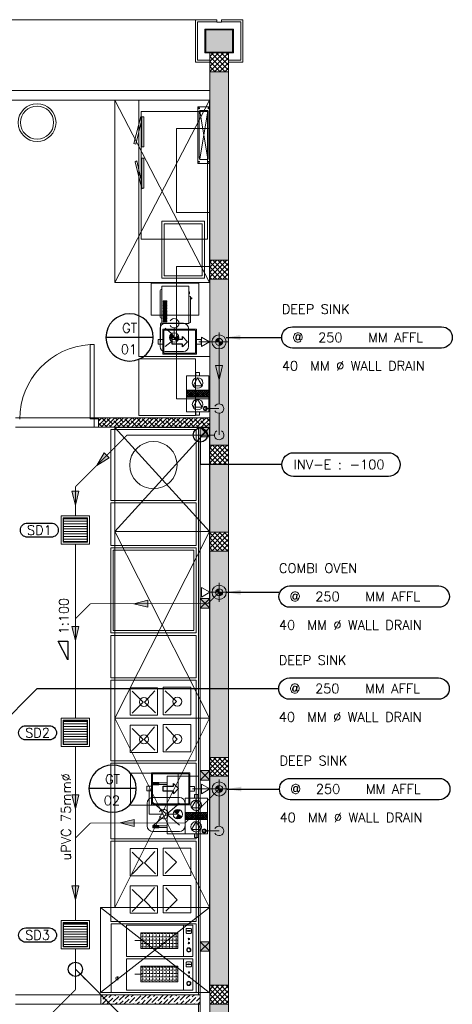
# Model space of a CAD drawing. Header units: millimetres. Extents: x -345 to 61579, y -14684 to 14471.
# Tile 23 of 27: x 15344 to 19911, y 3419 to 13830. Entities that reach past the tile are written whole.
import ezdxf
from ezdxf.enums import TextEntityAlignment as Align

# ---------------------------------------------------------------- set-up
doc = ezdxf.new("R2010")
doc.units = ezdxf.units.MM
doc.header["$MEASUREMENT"] = 0
doc.linetypes.add('DASHED', pattern=[0.75, 0.5, -0.25])
doc.linetypes.add('Hidden', pattern=[6, 4, -2])
doc.layers.get('0').update_dxf_attribs({"lineweight": 5})
for name, color, linetype, lineweight, true_color in [('GREY SCALE', 9, 'Continuous', 5, 0x808080), ('PLUMBING-DW-CD-PIPE', 3, 'Continuous', 0, 0x00ff00), ('PLUMBING-DW-EQP', 3, 'Continuous', 0, 0x00ff00), ('PLUMBING-DW-WW-PIPE', 7, 'Continuous', 0, 0x007f7f), ('PLUMBING-WS-EQP', 30, 'Continuous', 0, 0xff7f00), ('WW-PIPE', 7, 'Continuous', 0, 0x007f7f)]:
    doc.layers.add(name, color=color, linetype=linetype, lineweight=lineweight, true_color=true_color)
for name, color, linetype in [('PLUMBING-DW-EQP-TAG', 7, 'Continuous'), ('PLUMBING-DW-LGND-LINE', 7, 'Continuous'), ('PLUMBING-DW-PIPE-TAG', 7, 'Continuous'), ('PLUMBING-DW-PIPE-TEXT', 7, 'Continuous'), ('PLUMBING-DW-TR-LVL-TAG', 7, 'Continuous'), ('TAG', 7, 'Continuous')]:
    doc.layers.add(name, color=color, linetype=linetype)
doc.styles.add('Oswald Light', font='txt')
doc.styles.add('ROMANS-100', font='romans.shx')
doc.styles.get("Standard").update_dxf_attribs({"font": 'romans.shx'})
doc.dimstyles.new('CLOSSED FILLED-ROMANS-100', dxfattribs={"dimtxt": 100, "dimasz": 100, "dimexe": 50, "dimexo": 50, "dimgap": 50, "dimtad": 1, "dimdec": 0, "dimzin": 0, "dimdsep": 46, "dimtxsty": 'ROMANS-100', "dimcen": 0.09, "dimclrd": 256, "dimclre": 256, "dimclrt": 256, "dimadec": 0, "dimazin": 0, "dimtfac": 1, "dimtdec": 0, "dimtofl": 0, "dimtmove": 0, "dimatfit": 3, "dimfxl": 1, "dimtolj": 1, "dimtzin": 0, "dimarcsym": 0})
doc.dimstyles.new('MDS-50', dxfattribs={"dimtxt": 100, "dimasz": 100, "dimexe": 50, "dimexo": 50, "dimgap": 25, "dimtad": 1, "dimdec": 0, "dimtxsty": 'Oswald Light', "dimcen": 0, "dimdle": 1.5875, "dimazin": 0, "dimtfac": 1, "dimtdec": 0, "dimtix": 1, "dimtmove": 0, "dimatfit": 0, "dimfxl": 1, "dimfrac": 2, "dimtolj": 1, "dimarcsym": 0})

# ---------------------------------------------------------------- blocks, each defined once
blk = doc.blocks.new('P TRAP')
at = {"layer": 'PLUMBING-DW-WW-PIPE', "lineweight": 0}
h = blk.add_hatch(color=256, dxfattribs=at)
h.dxf.hatch_style = 1
h.paths.add_polyline_path([(-43, -25, 0.414214), (25, -43), (0, 0)])
h.paths.add_polyline_path([(-25, 43), (0, 0), (43, 25, 0.414214)])
blk.add_line((-42, -27), (42, 27), dxfattribs=at)
at = {"layer": 'PLUMBING-DW-WW-PIPE', "lineweight": 0, "const_width": 10}
blk.add_lwpolyline([(0, 0), (100, 0)], dxfattribs=at)
at = {"layer": 'PLUMBING-DW-WW-PIPE', "lineweight": 0}
blk.add_circle((0, 0), 50, dxfattribs=at)
blk = doc.blocks.new('DR-WDP-WW')
at = {"layer": 'PLUMBING-DW-WW-PIPE', "lineweight": 0}
h = blk.add_hatch(color=256, dxfattribs=at)
h.dxf.hatch_style = 1
h.paths.add_polyline_path([(0, 0), (38, 0, 0.414214), (0, 38)])
h.paths.add_polyline_path([(0, 0), (-38, 0, 0.414214), (0, -38)])
for p, q in [((-100, 0), (100, 0)), ((0, 100), (0, -100))]:
    blk.add_line(p, q, dxfattribs=at)
blk.add_lwpolyline([(0, -100), (-50, -187), (50, -187)], close=True, dxfattribs=at)
for radius in [75, 37.5]:
    blk.add_circle((0, 0), radius, dxfattribs=at)
blk = doc.blocks.new('SCUPPER DRAIN')
at = {"layer": 'PLUMBING-DW-EQP'}
h = blk.add_hatch(dxfattribs=at)
h.set_pattern_fill('ANSI31', color=256, scale=250, angle=135)
h.set_pattern_definition([(180, (-2104, 53290.5), (-2e-15, -31.25), [])])
h.paths.add_polyline_path([(-145, 145), (-145, -145), (145, -145), (145, 145)])
for points in [[(-175, 175), (175, 175), (175, -175), (-175, -175)], [(-150, 150), (150, 150), (150, -150), (-150, -150)], [(-145, 145), (145, 145), (145, -145), (-145, -145)]]:
    blk.add_lwpolyline(points, close=True, dxfattribs=at)
blk = doc.blocks.new('PLUMBING-EQP-TAG')
at = {"layer": 'PLUMBING-DW-EQP-TAG'}
blk.add_line((-250, 0), (250, 0), dxfattribs=at)
blk.add_circle((0, 0), 250, dxfattribs=at)
blk.add_attdef('EQP-NAME', text='', height=100, dxfattribs=at).set_placement((0, 100), align=Align.MIDDLE)
blk.add_attdef('EQP-NUM', text='', height=100, dxfattribs=at).set_placement((0, -125), align=Align.MIDDLE_CENTER)
blk = doc.blocks.new('WW-FA')
at = {"layer": 'PLUMBING-DW-WW-PIPE'}
h = blk.add_hatch(color=256, dxfattribs=at)
h.dxf.hatch_style = 1
h.paths.add_polyline_path([(-50, 37.5), (-50, -37.5), (100, 0)])
blk.add_lwpolyline([(-50, 37.5), (100, 0), (-50, -37.5), (-50, 37.5)], dxfattribs=at)
blk = doc.blocks.new('PLUM-DW-WD-TAG')
at = {"layer": 'PLUMBING-DW-TR-LVL-TAG'}
blk.add_lwpolyline([(112.5, 112.5), (1687.5, 112.5, -0.4142136), (1800, 0, -0.4142136), (1687.5, -112.5), (112.5, -112.5, -0.4142136), (0, 0), (0, 0, -0.4142136)], format="xyb", close=True, dxfattribs=at)
at = {"layer": 'PLUMBING-DW-TR-LVL-TAG', "char_height": 100, "attachment_point": 4}
for s, width, insert in [('{\\Fromans|c0;@}', 115.286, (112.5, 0)), ('{\\Fromans|c0;MM AFFL}', 662.905, (912.5, 0)), ('{\\Fromans|c0;MM %%C WALL DRAIN}', 1987.152, (300, -300))]:
    blk.add_mtext_dynamic_manual_height_columns(s, width=width, gutter_width=3324.7, heights=[0], dxfattribs=dict(at, insert=insert))
at = {"layer": 'PLUMBING-DW-TR-LVL-TAG', "style": 'ROMANS-100'}
for tag, p in [('PLUM-DR-EQP', (0, 300)), ('PLUM-DR-PSIZE', (0, -300))]:
    blk.add_attdef(tag, text='', height=100, dxfattribs=at).set_placement(p, align=Align.MIDDLE_LEFT)
blk.add_attdef('PLUM-PIPE-LVL', text='', height=100, dxfattribs=at).set_placement((512.5, 0), align=Align.MIDDLE_CENTER)
blk = doc.blocks.new('NGT 8')
at = {"layer": 'PLUMBING-DW-EQP'}
for p, q in [((0, 0), (0, 262)), ((0, 262), (355, 262)), ((355, 262), (355, 0)), ((-50, 156), (-50, 106)), ((0, 156), (-50, 156)), ((-50, 106), (0, 106)), ((355, 156), (405, 156)), ((405, 106), (355, 106)), ((405, 156), (405, 106)), ((355, 0), (0, 0))]:
    blk.add_line(p, q, dxfattribs=at)
at = {"layer": 'PLUMBING-DW-EQP', "color": 252, "linetype": 'Hidden', "true_color": 0x939598}
for p, q in [((10, 10), (10, 252)), ((10, 252), (345, 252)), ((345, 252), (345, 10)), ((345, 10), (10, 10))]:
    blk.add_line(p, q, dxfattribs=at)
at = {"layer": 'PLUMBING-DW-LGND-LINE'}
for p, q in [((101, 158), (209, 158)), ((101, 104), (101, 158)), ((209, 158), (209, 185)), ((209, 185), (263, 131)), ((263, 131), (209, 77)), ((209, 104), (101, 104)), ((209, 77), (209, 104))]:
    blk.add_line(p, q, dxfattribs=at)
blk = doc.blocks.new('NGT 14')
at = {"layer": 'PLUMBING-DW-EQP'}
for p, q in [((0, 0), (0, 337)), ((0, 337), (404, 337)), ((404, 337), (404, 0)), ((-50, 197), (-50, 147)), ((0, 197), (-50, 197)), ((-50, 147), (0, 147)), ((0, 172), (0, 172)), ((0, 145), (0, 145)), ((404, 193), (454, 193)), ((454, 143), (404, 143)), ((454, 193), (454, 143)), ((404, 0), (0, 0))]:
    blk.add_line(p, q, dxfattribs=at)
at = {"layer": 'PLUMBING-DW-EQP', "color": 252, "linetype": 'Hidden', "true_color": 0x939598}
for p, q in [((10, 10), (10, 327)), ((10, 327), (394, 327)), ((394, 327), (394, 10)), ((394, 10), (10, 10))]:
    blk.add_line(p, q, dxfattribs=at)
at = {"layer": 'PLUMBING-DW-LGND-LINE'}
for p, q in [((231, 197), (231, 224)), ((231, 224), (285, 170)), ((122, 197), (231, 197)), ((122, 143), (122, 197)), ((231, 143), (122, 143)), ((285, 170), (231, 116)), ((231, 116), (231, 143))]:
    blk.add_line(p, q, dxfattribs=at)
blk = doc.blocks.new('INV-E')
at = {"layer": 'PLUMBING-DW-PIPE-TAG'}
blk.add_lwpolyline([(125, 125), (1125, 125, -0.414214), (1250, 0), (1250, 0, -0.414214), (1125, -125), (125, -125, -0.414214), (0, 0), (0, 0, -0.414214)], format="xyb", close=True, dxfattribs=at)
at = {"layer": 'PLUMBING-DW-PIPE-TAG', "insert": (125, 0), "char_height": 100, "attachment_point": 4, "style": 'ROMANS-100'}
blk.add_mtext_dynamic_manual_height_columns('INV-E :', width=553.25, gutter_width=1, heights=[0], dxfattribs=at)
at = {"layer": 'PLUMBING-DW-PIPE-TAG', "style": 'ROMANS-100'}
blk.add_attdef('INVE', (716, -50), '', height=100, dxfattribs=at)
blk = doc.blocks.new('15LPH')
at = {"color": 253, "linetype": 'Continuous'}
for p, q in [((-37, 112), (-31, 118)), ((-37, 89), (-9, 118)), ((-37, 67), (14, 118)), ((-37, 45), (36, 118)), ((37, 46), (-35, 118)), ((37, 68), (-12, 118)), ((37, 91), (10, 118)), ((37, 113), (32, 118)), ((37, 23), (-37, 98)), ((-37, 22), (37, 97)), ((37, 1), (-37, 75)), ((-37, 0), (37, 74)), ((37, -21), (-37, 53)), ((-37, -23), (37, 52)), ((37, -44), (-37, 31)), ((-37, -45), (37, 29)), ((37, -66), (-37, 8)), ((-37, -68), (37, 7)), ((37, -89), (-37, -14)), ((-37, -90), (37, -16)), ((37, -111), (-37, -37)), ((-37, -113), (37, -38)), ((20, -117), (-37, -59)), ((-2, -117), (-37, -82)), ((-19, -117), (37, -61)), ((3, -117), (37, -83)), ((-24, -117), (-37, -104)), ((26, -117), (37, -105))]:
    blk.add_line(p, q, dxfattribs=at)
at = {"layer": 'PLUMBING-WS-EQP'}
for p, q in [((-190, 118), (-190, -117)), ((190, 118), (-190, 118)), ((-37, -117), (-37, 118)), ((37, -117), (37, 118)), ((190, -117), (190, 118)), ((-190, -117), (190, -117))]:
    blk.add_line(p, q, dxfattribs=at)
at = {"layer": 'PLUMBING-WS-EQP', "color": 5, "true_color": 0x0000ff}
for p, q in [((-58, 1), (-142, 49)), ((-142, 49), (-142, -48)), ((-142, -48), (-58, 1))]:
    blk.add_line(p, q, dxfattribs=at)
at = {"layer": 'PLUMBING-WS-EQP', "color": 150, "true_color": 0x007fff}
for p, q in [((170, 1), (86, 49)), ((86, 49), (86, -48)), ((86, -48), (170, 1))]:
    blk.add_line(p, q, dxfattribs=at)
at = {"layer": 'PLUMBING-WS-EQP'}
for points in [[(-227, 19), (-190, 19), (-190, -18), (-227, -18)], [(190, 19), (227, 19), (227, -18), (190, -18)]]:
    blk.add_lwpolyline(points, close=True, dxfattribs=at)
for centre in [(-114, 1), (114, 1)]:
    blk.add_circle(centre, 55.9, dxfattribs=at)
blk = doc.blocks.new('FLOOR PLAN')
at = {"layer": 'GREY SCALE'}
h = blk.add_hatch(color=256, dxfattribs=at)
h.dxf.hatch_style = 1
h.paths.add_polyline_path([(17592, 13722), (17308, 13722), (17308, 13488), (17592, 13488)])
h = blk.add_hatch(color=256, dxfattribs=at)
h.dxf.hatch_style = 1
h.paths.add_polyline_path([(17550, 5830), (17352, 5830), (17352, 5718), (17351, 3620), (17550, 3620)])
h.paths.add_polyline_path([(17550, 8211), (17350, 8211), (17350, 6030), (17550, 6030)])
h.paths.add_polyline_path([(17550, 9130), (17350, 9130), (17350, 8411), (17550, 8411)])
h.paths.add_polyline_path([(17550, 11087), (17350, 11087), (17350, 9330), (17550, 9330)])
h.paths.add_polyline_path([(17550, 13280), (17350, 13280), (17350, 11287), (17550, 11287)])
h = blk.add_hatch(color=256, dxfattribs=at)
h.dxf.hatch_style = 1
h.paths.add_polyline_path([(14470, 9520), (14570, 9520), (14570, 9420), (14470, 9420)])
h.paths.add_polyline_path([(17250, 9520), (17350, 9520), (17350, 9420), (17250, 9420)])
h.paths.add_polyline_path([(14470, 7708), (14570, 7708), (14570, 7608), (14470, 7608)])
h.paths.add_polyline_path([(14470, 5890), (14570, 5890), (14570, 5790), (14470, 5790)])
h.paths.add_polyline_path([(14470, 4080), (14570, 4080), (14570, 3980), (14470, 3980)])
h.paths.add_polyline_path([(15202, 2270), (15302, 2270), (15302, 2170), (15202, 2170)])
h.paths.add_polyline_path([(17250, 2270), (17350, 2270), (17350, 2170), (17250, 2170)])
h.paths.add_polyline_path([(17250, 4080), (17350, 4080), (17350, 3980), (17250, 3980)])
h.paths.add_polyline_path([(17250, 5890), (17350, 5890), (17350, 5790), (17250, 5790)])
h.paths.add_polyline_path([(17250, 7708), (17350, 7708), (17350, 7608), (17250, 7608)])
for points in [[(16748, 5758, -0.414214), (16754, 5764), (16811, 5764), (16811, 5741), (16754, 5741, -0.414214), (16748, 5747)], [(16748, 5292, 0.414214), (16754, 5286), (16811, 5286), (16811, 5309), (16754, 5309, 0.414214), (16748, 5303)]]:
    blk.add_hatch(color=256, dxfattribs=at).paths.add_polyline_path(points)
h = blk.add_hatch(dxfattribs=at)
h.set_pattern_fill('ANGLE', color=256, scale=5, angle=90)
h.set_pattern_definition([(90, (7406461.12, 22669933.86), (-34.925, 1e-14), [25.4, -9.525]), (180, (7406461.12, 22669933.86), (-1e-14, -34.925), [25.4, -9.525])])
h.paths.add_polyline_path([(16622, 4175), (16622, 4009), (17014, 4009), (17014, 4175)])
h = blk.add_hatch(color=256, dxfattribs=at)
h.dxf.hatch_style = 1
h.paths.add_polyline_path([(17129, 3972, 1), (17129, 4017, 1)])
h.paths.add_polyline_path([(17129, 3976, 1), (17129, 4012, 1)], flags=16)
h = blk.add_hatch(dxfattribs=at)
h.set_pattern_fill('ANGLE', color=256, scale=5, angle=90)
h.set_pattern_definition([(90, (7406461.12, 22669579.21), (-34.925, 1e-14), [25.4, -9.525]), (180, (7406461.12, 22669579.21), (-1e-14, -34.925), [25.4, -9.525])])
h.paths.add_polyline_path([(16622, 3821), (16622, 3655), (17014, 3655), (17014, 3821)])
h = blk.add_hatch(color=256, dxfattribs=at)
h.dxf.hatch_style = 1
h.paths.add_polyline_path([(17129, 3617, 1), (17129, 3662, 1)])
h.paths.add_polyline_path([(17129, 3622, 1), (17129, 3657, 1)], flags=16)
h = blk.add_hatch(color=256, dxfattribs=at)
h.dxf.hatch_style = 1
h.paths.add_polyline_path([(16900, 2170), (16577, 2170), (16577, 1970), (16900, 1970)])
h.paths.add_polyline_path([(17550, 3420), (17350, 3420), (17350, 2170), (17100, 2170), (17100, 1970), (17350, 1970), (17350, 200), (17550, 200)])
for p, q in [((350, 13830), (17200, 13830)), ((17200, 13380), (17200, 13830)), ((17200, 13830), (17425, 13830)), ((17222, 13402), (17222, 13808)), ((17222, 13808), (17423, 13808)), ((17425, 13830), (17425, 13805)), ((17425, 13805), (17475, 13805)), ((17475, 13805), (17475, 13830)), ((17475, 13830), (17700, 13830)), ((17678, 13808), (17477, 13808)), ((17678, 13402), (17678, 13808)), ((17700, 13830), (17700, 13380)), ((17300, 13730), (17600, 13730)), ((17300, 13480), (17300, 13730)), ((17308, 13722), (17592, 13722)), ((17308, 13488), (17308, 13722)), ((17592, 13722), (17592, 13488)), ((17600, 13730), (17600, 13480)), ((17600, 13480), (17300, 13480)), ((17592, 13488), (17308, 13488)), ((17350, 13440), (17390, 13480)), ((17350, 13387), (17443, 13480)), ((17350, 13334), (17496, 13480)), ((17350, 13281), (17549, 13480)), ((17550, 13480), (17350, 13480)), ((17350, 13480), (17350, 13280)), ((17350, 13480), (17350, 2170)), ((17512, 13280), (17350, 13442)), ((17550, 13295), (17365, 13480)), ((17550, 13348), (17418, 13480)), ((17550, 13401), (17471, 13480)), ((17550, 13455), (17525, 13480)), ((17550, 13280), (17550, 13480)), ((17550, 13480), (17550, 0)), ((17350, 13380), (17200, 13380)), ((17350, 13402), (17222, 13402)), ((17459, 13280), (17350, 13389)), ((17406, 13280), (17350, 13336)), ((17402, 13280), (17550, 13428)), ((17455, 13280), (17550, 13375)), ((17550, 13402), (17678, 13402)), ((17700, 13380), (17550, 13380)), ((17353, 13280), (17350, 13283)), ((17350, 13280), (17550, 13280)), ((17508, 13280), (17550, 13322)), ((15200, 13080), (17350, 13080)), ((17350, 13080), (15200, 13080)), ((15200, 12980), (17350, 12980)), ((17350, 12980), (15300, 12980)), ((17348, 12978), (16348, 12978)), ((16348, 12978), (16348, 11050)), ((16348, 12978), (17346, 11050)), ((17346, 12978), (16349, 11050)), ((17350, 12980), (16600, 12980)), ((16600, 12980), (16600, 10270)), ((17348, 11050), (17348, 12978)), ((17350, 10270), (17350, 12980)), ((16550, 12522, 46), (16621, 12808, 46)), ((16621, 12808, 46), (16634, 12803, 46)), ((16625, 11508), (16625, 12858)), ((16625, 12858), (17325, 12858)), ((17244, 12866), (17331, 12354)), ((17331, 12866), (17244, 12354)), ((17325, 12858), (17325, 11508)), ((16634, 12774, 46), (16571, 12514, 46)), ((16634, 12485), (16634, 12803)), ((16634, 12803), (16656, 12803)), ((16656, 12803), (16656, 12485)), ((17000, 12681), (17350, 12681)), ((17000, 11792), (17000, 12681)), ((17350, 12681), (17350, 11792)), ((16571, 12514, 46), (16550, 12522, 46)), ((16656, 12485), (16634, 12485)), ((16582, 12336, 46), (16562, 12328, 46)), ((16562, 12328, 46), (16633, 12043, 46)), ((16634, 12103, 46), (16582, 12336, 46)), ((16656, 12365), (16634, 12365)), ((16634, 12365), (16634, 12048)), ((16656, 12048), (16656, 12365)), ((16633, 12043, 46), (16646, 12048, 46)), ((16634, 12048), (16656, 12048)), ((17350, 11792), (17000, 11792)), ((16844, 11098), (16844, 11698)), ((16844, 11698), (17294, 11698)), ((16869, 11123), (16869, 11673)), ((16869, 11673), (17269, 11673)), ((17269, 11673), (17269, 11123)), ((17294, 11698), (17294, 11098)), ((17325, 11508), (16625, 11508)), ((17350, 11266), (17371, 11287)), ((17350, 11213), (17424, 11287)), ((17350, 11160), (17477, 11287)), ((17350, 11107), (17530, 11287)), ((17550, 11287), (17350, 11287)), ((17350, 11287), (17350, 11087)), ((17531, 11087), (17350, 11268)), ((17383, 11087), (17550, 11254)), ((17550, 11121), (17384, 11287)), ((17550, 11174), (17437, 11287)), ((17550, 11227), (17490, 11287)), ((17550, 11280), (17543, 11287)), ((17550, 11087), (17550, 11287)), ((17000, 11220), (17350, 11220)), ((17000, 9820), (17000, 11220)), ((17350, 11220), (17350, 9820)), ((17478, 11087), (17350, 11215)), ((17425, 11087), (17350, 11162)), ((17436, 11087), (17550, 11201)), ((17489, 11087), (17550, 11148)), ((16348, 11050), (17348, 11050)), ((16732, 11044), (16732, 10707)), ((17236, 11044), (16732, 11044)), ((17294, 11098), (16844, 11098)), ((17269, 11123), (16869, 11123)), ((17236, 10707), (17236, 11044)), ((17372, 11087), (17350, 11109)), ((17350, 11087), (17550, 11087)), ((17542, 11087), (17550, 11095)), ((16826, 10959), (16826, 10692)), ((17130, 10953), (17133, 10953)), ((17136, 10950), (17136, 10934)), ((16862, 10856), (16895, 10856)), ((16895, 10848), (16862, 10848)), ((16862, 10840), (16895, 10840)), ((16895, 10833), (16862, 10833)), ((17130, 10930), (17133, 10930)), ((17130, 10888), (17131, 10888)), ((17131, 10907), (17131, 10626)), ((17131, 10907), (17138, 10907)), ((17148, 10636), (17148, 10896)), ((17148, 10889), (17149, 10889)), ((17148, 10878), (17149, 10878)), ((17149, 10889), (17160, 10889)), ((17160, 10878), (17149, 10878)), ((17160, 10878), (17160, 10889)), ((16862, 10825), (16895, 10825)), ((16895, 10818), (16862, 10818)), ((16862, 10810), (16895, 10810)), ((16895, 10803), (16862, 10803)), ((16862, 10795), (16895, 10795)), ((16895, 10787), (16862, 10787)), ((16862, 10779), (16895, 10779)), ((16895, 10772), (16862, 10772)), ((16862, 10764), (16895, 10764)), ((16895, 10757), (16862, 10757)), ((16862, 10749), (16895, 10749)), ((16895, 10742), (16862, 10742)), ((16862, 10734), (16895, 10734)), ((16895, 10726), (16862, 10726)), ((16732, 10707), (17236, 10707)), ((16862, 10718), (16895, 10718)), ((16895, 10711), (16862, 10711)), ((16862, 10703), (16895, 10703)), ((16895, 10696), (16862, 10696)), ((16862, 10688), (16895, 10688)), ((16895, 10681), (16862, 10681)), ((16862, 10673), (16895, 10673)), ((16895, 10665), (16862, 10665)), ((16862, 10657), (16895, 10657)), ((16895, 10650), (16862, 10650)), ((16862, 10642), (16895, 10642)), ((16895, 10635), (16862, 10635)), ((16878, 10620), (17072, 10620)), ((17130, 10645), (17131, 10645)), ((17130, 10624), (17130, 10617)), ((17131, 10626), (17138, 10626)), ((16825, 10373), (16825, 10567)), ((16878, 10567), (16944, 10515)), ((16878, 10567), (16944, 10515)), ((17125, 10567), (17125, 10373)), ((16878, 10373), (16944, 10425)), ((16131, 10395), (16088, 10395)), ((16088, 10395), (16088, 9608)), ((16131, 9608), (16131, 10395)), ((17072, 10320), (16878, 10320)), ((16600, 10270), (17350, 10270)), ((17200, 10245), (16600, 10245)), ((16600, 10245), (16600, 9645)), ((17200, 9645), (17200, 10245)), ((17350, 9820), (17000, 9820)), ((15300, 9620), (16175, 9620)), ((15300, 9620), (16175, 9620)), ((16088, 9608), (16131, 9608)), ((16131, 9608), (16175, 9608)), ((16131, 9520), (16131, 9608)), ((16175, 9585), (16210, 9620)), ((16175, 9539), (16256, 9620)), ((17350, 9620), (16175, 9620)), ((16175, 9620), (16175, 9520)), ((16188, 9598), (16175, 9611)), ((16175, 9608), (16175, 9520)), ((16202, 9520), (16302, 9620)), ((16257, 9575), (16212, 9620)), ((17350, 9620), (16214, 9620)), ((16248, 9520), (16348, 9620)), ((16326, 9552), (16268, 9610)), ((16293, 9520), (16393, 9620)), ((16395, 9529), (16337, 9587)), ((16339, 9520), (16439, 9620)), ((16372, 9598), (16350, 9620)), ((16385, 9520), (16485, 9620)), ((16441, 9575), (16396, 9620)), ((16431, 9520), (16531, 9620)), ((16510, 9552), (16452, 9610)), ((16477, 9520), (16577, 9620)), ((16579, 9529), (16521, 9587)), ((16523, 9520), (16623, 9620)), ((16556, 9598), (16534, 9620)), ((16569, 9520), (16669, 9620)), ((16624, 9575), (16580, 9620)), ((16600, 9645), (17200, 9645)), ((16615, 9520), (16715, 9620)), ((16693, 9552), (16636, 9610)), ((16661, 9520), (16761, 9620)), ((16762, 9529), (16705, 9587)), ((16707, 9520), (16807, 9620)), ((16739, 9598), (16718, 9620)), ((16753, 9520), (16853, 9620)), ((16808, 9575), (16764, 9620)), ((16799, 9520), (16899, 9620)), ((16877, 9552), (16820, 9610)), ((16845, 9520), (16945, 9620)), ((16946, 9529), (16889, 9587)), ((16891, 9520), (16991, 9620)), ((16923, 9598), (16901, 9620)), ((16937, 9520), (17037, 9620)), ((16992, 9575), (16947, 9620)), ((16983, 9520), (17083, 9620)), ((17061, 9552), (17004, 9610)), ((17029, 9520), (17129, 9620)), ((17130, 9529), (17073, 9587)), ((17075, 9520), (17175, 9620)), ((17107, 9598), (17085, 9620)), ((17121, 9520), (17221, 9620)), ((17176, 9575), (17131, 9620)), ((17167, 9520), (17267, 9620)), ((17245, 9552), (17188, 9610)), ((17213, 9520), (17313, 9620)), ((17314, 9529), (17256, 9587)), ((17259, 9520), (17350, 9611)), ((17291, 9598), (17269, 9620)), ((17350, 9585), (17315, 9620)), ((16175, 9520), (15300, 9520)), ((16175, 9520), (16131, 9520)), ((16211, 9529), (16175, 9565)), ((16175, 9520), (17350, 9520)), ((17350, 9520), (16214, 9520)), ((16266, 9520), (16222, 9564)), ((16312, 9520), (16291, 9541)), ((17206, 9495), (16306, 9495)), ((16306, 9495), (16306, 8745)), ((17348, 9518), (16348, 9518)), ((16348, 9518), (16348, 8418)), ((16348, 8418), (17346, 9518)), ((16348, 9518), (17346, 8418)), ((16450, 9520), (16406, 9564)), ((16496, 9520), (16475, 9541)), ((16634, 9520), (16590, 9564)), ((16680, 9520), (16659, 9541)), ((16818, 9520), (16774, 9564)), ((16864, 9520), (16843, 9541)), ((17001, 9520), (16958, 9564)), ((17047, 9520), (17027, 9541)), ((17185, 9520), (17142, 9564)), ((17206, 8745), (17206, 9495)), ((17231, 9520), (17210, 9541)), ((17230, 9520), (17230, 3520)), ((17250, 9520), (17250, 2170)), ((17350, 9520), (17250, 9420)), ((17250, 9520), (17350, 9420)), ((17250, 9520), (17350, 9520)), ((17250, 9420), (17250, 9520)), ((17305, 9520), (17350, 9565)), ((17350, 9539), (17325, 9564)), ((17348, 8418), (17348, 9518)), ((17350, 9520), (17350, 9420)), ((17350, 9420), (17250, 9420)), ((17350, 9304), (17376, 9330)), ((17350, 9251), (17429, 9330)), ((17350, 9198), (17482, 9330)), ((17350, 9145), (17535, 9330)), ((17550, 9330), (17350, 9330)), ((17350, 9330), (17350, 9130)), ((17526, 9130), (17350, 9306)), ((17550, 9159), (17379, 9330)), ((17388, 9130), (17550, 9292)), ((17550, 9212), (17432, 9330)), ((17550, 9265), (17485, 9330)), ((17550, 9318), (17538, 9330)), ((17550, 9130), (17550, 9330)), ((17473, 9130), (17350, 9253)), ((17420, 9130), (17350, 9200)), ((17441, 9130), (17550, 9239)), ((17494, 9130), (17550, 9186)), ((17367, 9130), (17350, 9147)), ((17350, 9130), (17550, 9130)), ((17547, 9130), (17550, 9133)), ((16306, 8745), (17206, 8745)), ((16306, 8270), (16306, 8720)), ((16306, 8720), (17206, 8720)), ((17206, 8720), (17206, 8270)), ((17348, 8418), (16348, 8418)), ((16348, 8418), (16348, 6443)), ((16348, 8418), (17348, 8418)), ((16348, 6443), (17346, 8418)), ((16348, 8418), (17348, 6443)), ((17348, 6443), (17348, 8418)), ((17350, 8402), (17359, 8411)), ((17350, 8349), (17412, 8411)), ((17350, 8296), (17465, 8411)), ((17350, 8243), (17518, 8411)), ((17550, 8411), (17350, 8411)), ((17350, 8411), (17350, 8211)), ((17543, 8211), (17350, 8404)), ((17490, 8211), (17350, 8351)), ((17371, 8211), (17550, 8390)), ((17550, 8257), (17396, 8411)), ((17424, 8211), (17550, 8337)), ((17550, 8310), (17449, 8411)), ((17550, 8363), (17502, 8411)), ((17550, 8211), (17550, 8411)), ((17206, 8270), (16306, 8270)), ((16306, 7345), (16306, 8245)), ((16306, 8245), (17206, 8245)), ((17206, 8245), (17206, 7345)), ((17437, 8211), (17350, 8298)), ((17384, 8211), (17350, 8245)), ((17477, 8211), (17550, 8284)), ((17530, 8211), (17550, 8231)), ((16331, 7370), (16331, 8220)), ((16331, 8220), (17181, 8220)), ((17181, 8220), (17181, 7370)), ((17350, 8211), (17550, 8211)), ((17350, 7708), (17250, 7608)), ((17250, 7708), (17350, 7608)), ((17250, 7708), (17350, 7708)), ((17250, 7608), (17250, 7708)), ((17350, 7708), (17350, 7608)), ((17350, 7608), (17250, 7608)), ((17206, 7345), (16306, 7345)), ((16306, 6870), (16306, 7320)), ((16306, 7320), (17206, 7320)), ((17181, 7370), (16331, 7370)), ((17206, 7320), (17206, 6870)), ((17206, 6870), (16306, 6870)), ((17206, 6845), (16306, 6845)), ((16306, 6845), (16306, 5995)), ((17150, 6771), (16860, 6771)), ((16860, 6771), (16860, 6481)), ((17150, 6481), (17150, 6771)), ((17206, 5995), (17206, 6845)), ((16798, 6766), (16509, 6766)), ((16509, 6766), (16509, 6477)), ((16530, 6729), (16649, 6615)), ((16772, 6733), (16663, 6614)), ((16798, 6477), (16798, 6766)), ((16879, 6734), (16998, 6620)), ((16530, 6496), (16649, 6615)), ((16777, 6500), (16663, 6614)), ((16879, 6501), (16998, 6620)), ((16509, 6477), (16798, 6477)), ((16860, 6481), (17150, 6481)), ((17348, 6443), (16348, 6443)), ((16348, 6443), (16348, 4443)), ((16348, 6443), (17348, 6443)), ((16348, 4443), (17346, 6443)), ((16348, 6443), (17346, 4443)), ((16798, 6371), (16509, 6371)), ((16509, 6371), (16509, 6082)), ((16767, 6353), (16658, 6219)), ((16798, 6082), (16798, 6371)), ((17150, 6376), (16860, 6376)), ((16860, 6376), (16860, 6087)), ((16886, 6351), (17005, 6223)), ((17150, 6087), (17150, 6376)), ((17348, 4443), (17348, 6443)), ((16530, 6334), (16649, 6220)), ((16530, 6101), (16649, 6220)), ((16772, 6105), (16658, 6219)), ((16886, 6104), (17005, 6223)), ((16509, 6082), (16798, 6082)), ((16860, 6087), (17150, 6087)), ((16306, 5995), (17206, 5995)), ((16306, 5970), (17206, 5970)), ((16306, 5170), (16306, 5970)), ((17206, 5970), (17206, 5170)), ((17350, 6016), (17364, 6030)), ((17350, 5963), (17417, 6030)), ((17350, 5910), (17470, 6030)), ((17350, 5857), (17523, 6030)), ((17550, 6030), (17350, 6030)), ((17350, 6030), (17350, 5830)), ((17538, 5830), (17350, 6018)), ((17485, 5830), (17350, 5965)), ((17376, 5830), (17550, 6004)), ((17550, 5871), (17391, 6030)), ((17429, 5830), (17550, 5951)), ((17550, 5924), (17444, 6030)), ((17550, 5977), (17497, 6030)), ((17550, 6030), (17550, 6030)), ((17550, 5830), (17550, 6030)), ((16512, 5863), (16512, 5526)), ((17016, 5863), (16512, 5863)), ((17016, 5526), (17016, 5863)), ((17350, 5890), (17250, 5790)), ((17250, 5890), (17350, 5790)), ((17250, 5890), (17350, 5890)), ((17250, 5790), (17250, 5890)), ((17432, 5830), (17350, 5912)), ((17350, 5890), (17350, 5790)), ((17379, 5830), (17350, 5859)), ((17483, 5830), (17550, 5897)), ((17536, 5830), (17550, 5844)), ((17350, 5790), (17250, 5790)), ((17350, 5830), (17550, 5830)), ((16512, 5526), (17016, 5526)), ((16690, 5305), (16690, 5545)), ((16750, 5605), (17030, 5605)), ((16750, 5553), (16886, 5437)), ((16904, 5437), (17030, 5545)), ((17090, 5545), (17090, 5305)), ((16750, 5305), (16886, 5422)), ((16904, 5422), (17030, 5313)), ((17030, 5245), (16750, 5245)), ((17206, 5170), (16306, 5170)), ((17206, 5145), (16306, 5145)), ((16306, 5145), (16306, 4295)), ((17206, 4295), (17206, 5145)), ((16798, 5066), (16509, 5066)), ((16509, 5066), (16509, 4777)), ((16530, 5029), (16649, 4915)), ((16772, 5033), (16663, 4914)), ((16798, 4777), (16798, 5066)), ((17150, 5071), (16860, 5071)), ((16860, 5071), (16860, 4782)), ((16879, 5034), (16998, 4920)), ((17150, 4782), (17150, 5071)), ((16530, 4796), (16649, 4915)), ((16777, 4800), (16663, 4914)), ((16879, 4801), (16998, 4920)), ((16509, 4777), (16798, 4777)), ((16860, 4782), (17150, 4782)), ((16798, 4671), (16509, 4671)), ((16509, 4671), (16509, 4382)), ((16530, 4634), (16649, 4520)), ((16767, 4653), (16658, 4519)), ((16798, 4382), (16798, 4671)), ((17150, 4676), (16860, 4676)), ((16860, 4676), (16860, 4387)), ((16886, 4651), (17005, 4523)), ((17150, 4387), (17150, 4676)), ((16530, 4401), (16649, 4520)), ((16772, 4405), (16658, 4519)), ((16886, 4404), (17005, 4523)), ((16196, 4443), (17346, 4443)), ((16196, 3543), (16196, 4443)), ((17348, 4443), (16196, 3543)), ((16196, 4443), (17344, 3543)), ((16348, 4443), (17348, 4443)), ((16509, 4382), (16798, 4382)), ((16860, 4387), (17150, 4387)), ((17346, 4443), (17346, 3543)), ((16306, 4295), (17206, 4295)), ((16308, 3545), (16308, 4270)), ((16308, 4270), (17208, 4270)), ((17208, 4270), (17208, 3545)), ((17073, 4254), (17073, 3924)), ((17350, 4080), (17250, 3980)), ((17250, 4080), (17350, 3980)), ((17250, 4080), (17350, 4080)), ((17250, 3980), (17250, 4080)), ((17350, 4080), (17350, 3980)), ((17350, 3980), (17250, 3980)), ((17073, 3899), (17073, 3569)), ((17346, 3543), (16196, 3543)), ((17208, 3545), (16308, 3545)), ((17350, 3576), (17394, 3620)), ((17350, 3523), (17447, 3620)), ((17350, 3470), (17500, 3620)), ((17550, 3620), (17350, 3620)), ((17350, 3620), (17350, 3420)), ((17508, 3420), (17350, 3578)), ((17353, 3420), (17550, 3617)), ((17550, 3431), (17361, 3620)), ((17406, 3420), (17550, 3564)), ((17550, 3484), (17414, 3620)), ((17550, 3537), (17467, 3620)), ((17550, 3590), (17520, 3620)), ((17550, 3420), (17550, 3620)), ((16200, 3520), (15300, 3520)), ((17250, 3520), (16200, 3520)), ((16200, 3520), (16200, 3420)), ((16200, 3497), (16217, 3514)), ((16211, 3462), (16211, 3462)), ((16214, 3420), (16263, 3468)), ((16222, 3474), (16269, 3520)), ((16268, 3428), (16326, 3485)), ((16274, 3480), (16274, 3480)), ((16286, 3491), (16314, 3520)), ((16331, 3445), (16389, 3503)), ((16337, 3497), (16337, 3497)), ((16349, 3508), (16360, 3520)), ((16352, 3420), (16372, 3439)), ((16383, 3451), (16383, 3451)), ((16391, 3520), (17250, 3520)), ((16395, 3462), (16452, 3520)), ((16398, 3420), (16435, 3457)), ((16400, 3514), (16400, 3514)), ((16444, 3420), (16498, 3474)), ((16446, 3468), (16446, 3468)), ((16458, 3480), (16498, 3520)), ((16504, 3434), (16561, 3491)), ((16510, 3485), (16510, 3485)), ((16521, 3497), (16544, 3520)), ((16556, 3439), (16556, 3439)), ((16567, 3451), (16624, 3508)), ((16573, 3503), (16573, 3503)), ((16582, 3420), (16607, 3445)), ((16584, 3514), (16590, 3520)), ((16619, 3457), (16619, 3457)), ((16628, 3420), (16670, 3462)), ((16630, 3468), (16682, 3520)), ((16636, 3520), (16636, 3520)), ((16676, 3422), (16734, 3480)), ((16682, 3474), (16682, 3474)), ((16693, 3485), (16728, 3520)), ((16739, 3439), (16797, 3497)), ((16745, 3491), (16745, 3491)), ((16757, 3503), (16774, 3520)), ((16791, 3445), (16791, 3445)), ((16803, 3457), (16860, 3514)), ((16808, 3508), (16808, 3508)), ((16812, 3420), (16843, 3451)), ((16820, 3520), (16820, 3520)), ((16854, 3462), (16854, 3462)), ((16858, 3420), (16906, 3468)), ((16866, 3474), (16912, 3520)), ((16912, 3428), (16969, 3485)), ((16917, 3480), (16917, 3480)), ((16929, 3491), (16958, 3520)), ((16975, 3445), (17032, 3503)), ((16981, 3497), (16981, 3497)), ((16992, 3508), (17004, 3520)), ((16996, 3420), (17015, 3439)), ((17027, 3451), (17027, 3451)), ((17038, 3462), (17096, 3520)), ((17042, 3420), (17078, 3457)), ((17044, 3514), (17044, 3514)), ((17088, 3420), (17142, 3474)), ((17090, 3468), (17090, 3468)), ((17101, 3480), (17142, 3520)), ((17147, 3434), (17205, 3491)), ((17153, 3485), (17153, 3485)), ((17165, 3497), (17188, 3520)), ((17199, 3439), (17199, 3439)), ((17210, 3451), (17250, 3490)), ((17216, 3503), (17216, 3503)), ((17226, 3420), (17250, 3444)), ((17228, 3514), (17234, 3520)), ((17455, 3420), (17350, 3525)), ((17402, 3420), (17350, 3472)), ((17459, 3420), (17550, 3511)), ((17512, 3420), (17550, 3458)), ((15300, 3420), (16200, 3420)), ((16200, 3420), (17250, 3420)), ((16306, 3420), (16308, 3422)), ((16320, 3434), (16320, 3434)), ((16391, 3420), (17250, 3420)), ((16492, 3422), (16492, 3422)), ((16536, 3420), (16544, 3428)), ((16728, 3428), (16728, 3428)), ((16766, 3420), (16780, 3434)), ((16950, 3420), (16952, 3422)), ((16963, 3434), (16963, 3434)), ((17136, 3422), (17136, 3422)), ((17180, 3420), (17188, 3428)), ((17230, 3420), (17230, 2170)), ((17350, 3420), (17550, 3420))]:
    blk.add_line(p, q, dxfattribs=at)
for points in [[(17350, 12310), (17350, 12910), (17225, 12910), (17225, 12310)], [(16902, 5761), (16811, 5761), (16811, 5744), (16902, 5744)], [(16902, 5830), (16902, 5220), (17231, 5220), (17231, 5830)], [(16902, 5289), (16811, 5289), (16811, 5306), (16902, 5306)], [(17173, 4254), (17173, 3924), (16473, 3924), (16473, 4254)], [(17014, 4175), (17014, 4009), (16622, 4009), (16622, 4175)], [(17173, 3899), (17173, 3569), (16473, 3569), (16473, 3899)], [(17014, 3821), (17014, 3655), (16622, 3655), (16622, 3821)]]:
    blk.add_lwpolyline(points, close=True, dxfattribs=at)
for points in [[(17335, 12365), (17335, 12856, 0.414214), (17320, 12871), (17255, 12871, 0.414214), (17240, 12856), (17240, 12365, 0.414214), (17255, 12350), (17320, 12350, 0.414214)], [(16811, 5741), (16754, 5741, -0.414214), (16748, 5747), (16748, 5758, -0.414214), (16754, 5764), (16811, 5764)], [(16811, 5309), (16754, 5309, 0.414214), (16748, 5303), (16748, 5292, 0.414214), (16754, 5286), (16811, 5286)], [(17156, 4213), (17156, 4177, -0.414214), (17147, 4168), (17111, 4168, -0.414214), (17102, 4177), (17102, 4213, -0.414214), (17111, 4222), (17147, 4222, -0.414214)], [(17156, 3858), (17156, 3823, -0.414214), (17147, 3814), (17111, 3814, -0.414214), (17102, 3823), (17102, 3858, -0.414214), (17111, 3867), (17147, 3867, -0.414214)]]:
    blk.add_lwpolyline(points, format="xyb", close=True, dxfattribs=at)
for points in [[(17130, 10617), (17130, 11013), (16846, 11013), (16846, 10617), (17130, 10617)], [(16636, 4092), (16558, 4093)], [(16636, 3738), (16558, 3739)]]:
    blk.add_lwpolyline(points, dxfattribs=at)
for centre, radius in [((15527, 12742), 200), ((15527, 12742), 175), ((17237, 12894), 5.15), ((17338, 12894), 5.15), ((17237, 12327), 5.15), ((17338, 12327), 5.15), ((16756, 9120), 250), ((17007, 6620), 47.9), ((16655, 6615), 47.9), ((16655, 6220), 47.9), ((17007, 6225), 47.9), ((16895, 5429), 11.5), ((17130, 4110), 8.06), ((17130, 4067), 8.06), ((17129, 3994), 22.4), ((17129, 3994), 17.9), ((17130, 3755), 8.06), ((17129, 3640), 22.4), ((17129, 3640), 17.9), ((17130, 3713), 8.06)]:
    blk.add_circle(centre, radius, dxfattribs=at)
for centre, radius, start, end in [((16846, 10959), 20.3, 90, 180), ((17133, 10950), 3.56, 0, 90), ((17133, 10934), 3.56, 270, 0), ((16863, 10852), 3.87, 108.7415, 251.2585), ((16863, 10837), 3.87, 108.7415, 251.2585), ((16894, 10852), 3.89, 289.6898, 70.3102), ((16894, 10837), 3.89, 289.6898, 70.3102), ((17138, 10896), 10.7, 0, 90), ((16863, 10821), 3.87, 108.7415, 251.2585), ((16863, 10806), 3.87, 108.7415, 251.2585), ((16863, 10791), 3.87, 108.7415, 251.2585), ((16863, 10776), 3.87, 108.7415, 251.2585), ((16863, 10760), 3.87, 108.7415, 251.2585), ((16863, 10745), 3.87, 108.7415, 251.2585), ((16863, 10730), 3.87, 108.7415, 251.2585), ((16894, 10821), 3.89, 289.6898, 70.3102), ((16894, 10806), 3.89, 289.6898, 70.3102), ((16894, 10791), 3.89, 289.6898, 70.3102), ((16894, 10776), 3.89, 289.6898, 70.3102), ((16894, 10760), 3.89, 289.6898, 70.3102), ((16894, 10745), 3.89, 289.6898, 70.3102), ((16894, 10730), 3.89, 289.6898, 70.3102), ((16878, 10567), 52.9, 90, 180), ((16846, 10692), 20.3, 180, 270), ((16863, 10715), 3.87, 108.7415, 251.2585), ((16863, 10700), 3.87, 108.7415, 251.2585), ((16863, 10684), 3.87, 108.7415, 251.2585), ((16863, 10669), 3.87, 108.7415, 251.2585), ((16863, 10654), 3.87, 108.7415, 251.2585), ((16863, 10639), 3.87, 108.7415, 251.2585), ((16894, 10715), 3.89, 289.6898, 70.3102), ((16894, 10700), 3.89, 289.6898, 70.3102), ((16894, 10684), 3.89, 289.6898, 70.3102), ((16894, 10669), 3.89, 289.6898, 70.3102), ((16894, 10654), 3.89, 289.6898, 70.3102), ((16894, 10639), 3.89, 289.6898, 70.3102), ((17072, 10567), 52.9, 0, 90), ((17138, 10636), 10.7, 270, 0), ((16133, 9607), 789, 93.2946, 179.9538), ((16878, 10373), 52.9, 180, 270), ((17072, 10373), 52.9, 270, 0), ((16750, 5545), 60, 90, 180), ((17030, 5545), 60, 0, 90), ((16750, 5305), 60, 180, 270), ((17030, 5305), 60, 270, 0)]:
    blk.add_arc(centre, radius, start, end, dxfattribs=at)
for centre in [(17129, 4195), (17129, 3841)]:
    blk.add_ellipse(centre, major_axis=(-21.2, 0), ratio=0.192581, dxfattribs=at)
at = {"layer": 'GREY SCALE', "extrusion": (6.79816e-32, 2.22045e-16, -1)}
blk.add_ellipse((16385, 3695), major_axis=(-27.6, 0), ratio=0.659797, start_param=4.712389, end_param=7.853982, dxfattribs=at)
at = {"layer": 'GREY SCALE'}
blk.add_open_spline([(16372, 3695), (16375, 3702), (16379, 3703), (16384, 3703), (16384, 3703), (16385, 3703)], degree=3, knots=[4.0819577, 4.0819577, 4.0819577, 4.0819577, 4.673215, 4.673215, 4.712389, 4.712389, 4.712389, 4.712389], dxfattribs=at)
blk.add_open_spline([(16385, 3688), (16380, 3688), (16375, 3688), (16372, 3695)], degree=3, dxfattribs=at)

msp = doc.modelspace()

# ---------------------------------------------------------------- linework, layer by layer
at = {"layer": 'PLUMBING-DW-EQP-TAG'}
for points in [[(15426, 8508), (15676, 8508, -0.414214), (15751, 8433), (15751, 8433, -0.414214), (15676, 8358), (15426, 8358, -0.414214), (15351, 8433, -0.414214)], [(15407, 6365), (15657, 6365, -0.414214), (15732, 6290), (15732, 6290, -0.414214), (15657, 6215), (15407, 6215, -0.414214), (15332, 6290, -0.414214)], [(15407, 4226), (15657, 4226, -0.414214), (15732, 4151), (15732, 4151, -0.414214), (15657, 4076), (15407, 4076, -0.414214), (15332, 4151, -0.414214)]]:
    msp.add_lwpolyline(points, format="xyb", close=True, dxfattribs=at)
at = {"layer": 'PLUMBING-DW-LGND-LINE'}
msp.add_lwpolyline([(15851, 7060), (15751, 7260), (15851, 7260), (15851, 7060)], dxfattribs=at)
at = {"layer": 'PLUMBING-DW-WW-PIPE', "const_width": 10}
for points in [[(16975, 10620), (16829, 10620)], [(16829, 10421), (16829, 10620)], [(17233, 10423), (17449, 10423)], [(17449, 10470), (17449, 9768)], [(17303, 9718), (17449, 9718)], [(17449, 9668), (17449, 9438)], [(16710, 5700), (16710, 5429)], [(17166, 5696), (17450, 5696)], [(17450, 5696), (17450, 5302)], [(16864, 5429), (16710, 5429)], [(17292, 5252), (17450, 5252)]]:
    msp.add_lwpolyline(points, dxfattribs=at)
at = {"layer": 'PLUMBING-DW-WW-PIPE', "linetype": 'DASHED', "ltscale": 3, "const_width": 10}
for points in [[(15932, 8892), (16478, 9438)], [(17399, 9438), (16478, 9438)], [(15932, 8583), (15932, 8892)], [(15932, 6444), (15932, 8283)], [(16092, 7655), (15934, 7497)], [(17330, 7655), (16092, 7655)], [(15932, 4304), (15932, 6144)], [(15932, 4004), (15932, 3573)], [(15932, 3573), (13949, 1591)]]:
    msp.add_lwpolyline(points, dxfattribs=at)
at = {"layer": 'PLUMBING-DW-WW-PIPE', "linetype": 'DASHED', "ltscale": 2, "const_width": 10}
for points in [[(17450, 7775), (17330, 7655)], [(17450, 5696), (17090, 5336)], [(16092, 5336), (15934, 5178)], [(17090, 5336), (16092, 5336)]]:
    msp.add_lwpolyline(points, dxfattribs=at)
at = {"layer": 'PLUMBING-DW-WW-PIPE'}
for centre, start, end in [((16975, 10620), 209.7484, 149.7484), ((17449, 9718), 210, 150), ((17449, 9438), 120, 60), ((16864, 5429), 210.2448, 150.2448), ((17449, 5252), 210, 150)]:
    msp.add_arc(centre, 50, start, end, dxfattribs=at)
at = {"layer": 'PLUMBING-WS-EQP'}
for centre, radius in [((17303, 9718), 22), ((17303, 9718), 15), ((17292, 5252), 22), ((17292, 5252), 15)]:
    msp.add_circle(centre, radius, dxfattribs=at)

# ---------------------------------------------------------------- block references
at = {"rotation": 89.99999999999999}
for p in [(17223, 9874), (17208, 5410)]:
    msp.add_blockref('15LPH', p, dxfattribs=at)
at = {"xscale": 0.8571428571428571, "yscale": 0.8571428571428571, "zscale": 0.8571428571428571}
for p in [(15932, 8433), (15932, 6294), (15932, 4154)]:
    msp.add_blockref('SCUPPER DRAIN', p, dxfattribs=at)
msp.add_blockref('NGT 14', (16736, 5529))
at = {"layer": 'GREY SCALE'}
msp.add_blockref('FLOOR PLAN', (0, 0), dxfattribs=at)
at = {"layer": 'PLUMBING-DW-CD-PIPE', "rotation": 270}
for p in [(17449, 10423), (17450, 7775), (17450, 5696)]:
    msp.add_blockref('DR-WDP-WW', p, dxfattribs=at)
at = {"layer": 'PLUMBING-DW-EQP'}
msp.add_blockref('NGT 8', (16854, 10294), dxfattribs=at)
at = {"layer": 'PLUMBING-DW-EQP-TAG'}
ref = msp.add_blockref('PLUMBING-EQP-TAG', (16504, 10470), dxfattribs=dict(at, xscale=-1))
ref.add_attrib('EQP-NUM', '01', dxfattribs={"height": 100}).set_placement((16497, 10345), align=Align.MIDDLE_CENTER)
ref.add_attrib('EQP-NAME', 'GT', dxfattribs={"height": 100}).set_placement((16504, 10570), align=Align.MIDDLE)
ref = msp.add_blockref('PLUMBING-EQP-TAG', (16324, 5699), dxfattribs=dict(at, xscale=-1))
ref.add_attrib('EQP-NUM', '02', dxfattribs={"height": 100}).set_placement((16317, 5574), align=Align.MIDDLE_CENTER)
ref.add_attrib('EQP-NAME', 'GT', dxfattribs={"height": 100}).set_placement((16324, 5799), align=Align.MIDDLE)
at = {"layer": 'PLUMBING-DW-PIPE-TAG'}
msp.add_blockref('INV-E', (18111, 9126), dxfattribs=at).add_auto_attribs({'INVE': '-100'})
at = {"layer": 'PLUMBING-DW-TR-LVL-TAG'}
for p, values in [((18111, 10470), {'PLUM-PIPE-LVL': '250', 'PLUM-DR-PSIZE': '40', 'PLUM-DR-EQP': 'DEEP SINK'}), ((18081, 7730), {'PLUM-PIPE-LVL': '250', 'PLUM-DR-PSIZE': '40', 'PLUM-DR-EQP': 'COMBI OVEN'}), ((18079, 6757), {'PLUM-PIPE-LVL': '250', 'PLUM-DR-PSIZE': '40', 'PLUM-DR-EQP': 'DEEP SINK'}), ((18087, 5695), {'PLUM-PIPE-LVL': '250', 'PLUM-DR-PSIZE': '40', 'PLUM-DR-EQP': 'DEEP SINK'})]:
    msp.add_blockref('PLUM-DW-WD-TAG', p, dxfattribs=at).add_auto_attribs(values)
at = {"layer": 'PLUMBING-DW-WW-PIPE'}
for p, rotation in [((17449, 10123), 270), ((16227, 9187), 224.9999999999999), ((16647, 7655), 180), ((15932, 7365), 270), ((15932, 5585), 270), ((16503, 5336), 180), ((15932, 4622), 270)]:
    msp.add_blockref('WW-FA', p, dxfattribs=dict(at, rotation=rotation))
at = {"layer": 'PLUMBING-DW-WW-PIPE', "linetype": 'DASHED', "ltscale": 3, "rotation": 270}
msp.add_blockref('WW-FA', (15932, 8796), dxfattribs=at)
at = {"layer": 'WW-PIPE', "rotation": 89.99325260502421}
msp.add_blockref('P TRAP', (16975, 10470), dxfattribs=at)
at = {"layer": 'WW-PIPE', "xscale": -1}
msp.add_blockref('P TRAP', (17014, 5429), dxfattribs=at)

# ---------------------------------------------------------------- texts
at = {"layer": 'PLUMBING-DW-EQP-TAG', "char_height": 100, "attachment_point": 5}
for s, insert in [('SD1', (15551, 8433)), ('SD2', (15532, 6290)), ('SD3', (15532, 4151))]:
    msp.add_mtext_dynamic_manual_height_columns(s, width=305.76, gutter_width=3325, heights=[0], dxfattribs=dict(at, insert=insert))
at = {"layer": 'PLUMBING-DW-PIPE-TEXT', "char_height": 100, "attachment_point": 5}
for s, insert, rotation in [('{\\Fromans|c0;1:100}', (15810, 7523), 90.0134), ('uPVC 75mm%%C', (15832, 5401), 90)]:
    msp.add_mtext_dynamic_manual_height_columns(s, width=1488.01, gutter_width=3325, heights=[0], dxfattribs=dict(at, insert=insert, rotation=rotation))

# ---------------------------------------------------------------- leaders
for points, override in [([(17523, 10470), (18111, 10470)], {"dimasz": 150, "dimtad": 0}), ([(17525, 7775), (18081, 7775)], {"dimasz": 150, "dimtad": 0}), ([(14562, 5791), (15528, 6757), (18079, 6757)], {"dimasz": 150, "dimgap": 25, "dimtad": 0}), ([(17533, 5695), (18087, 5695)], {"dimasz": 150, "dimtad": 0})]:
    msp.add_leader(points, dimstyle='MDS-50', override=override)
at = {"layer": 'TAG'}
for points in [[(17250, 9438), (17250, 9130), (18111, 9130)], [(15932, 3789), (16457, 3263), (17784, 3263)]]:
    msp.add_leader(points, dimstyle='CLOSSED FILLED-ROMANS-100', override={"dimasz": 150, "dimtad": 0, "dimldrblk": 'DotBlank'}, dxfattribs=at)

doc.saveas('drawing.dxf')
